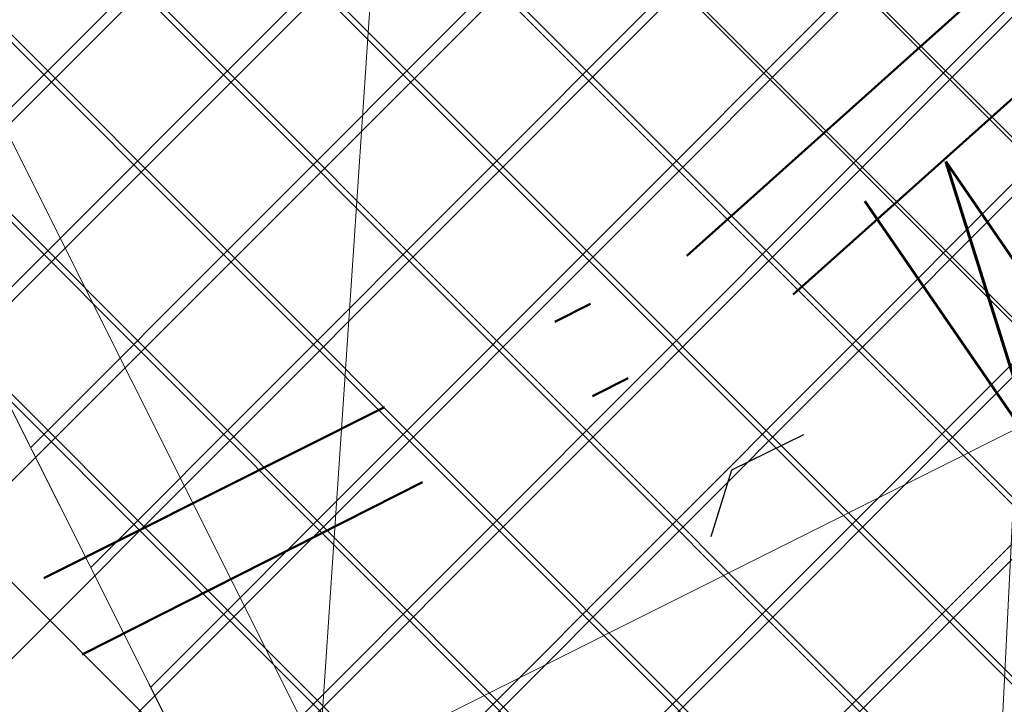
# Model space of a CAD drawing. Header units: metres. Extents: x 7472034 to 8439876, y 5890181 to 5961460.
# Tile 30 of 202: x 8439498.56 to 8439501.02, y 5890379.73 to 5890381.44. Entities that reach past the tile are written whole.
import ezdxf
from ezdxf import colors
from ezdxf.entities.mleader import LeaderData, LeaderLine
from ezdxf.math import Vec2, Vec3

# ---------------------------------------------------------------- set-up
doc = ezdxf.new("R2010")
doc.units = ezdxf.units.M
doc.header["$MEASUREMENT"] = 0
for name, pattern in [('$0$L218_500', [1, 0.5, -0.5]), ('ACAD_ISO03W100', [30, 12, -18]), ('DASHDOT', [25.399999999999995, 12.7, -6.349999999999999, 0, -6.349999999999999]), ('HIDDEN', [0.375, 0.25, -0.125])]:
    doc.linetypes.add(name, pattern=pattern)
doc.layers.get('0').update_dxf_attribs({"linetype": 'CONTINUOUS', "lineweight": 5})
doc.layers.get('Defpoints').update_dxf_attribs({"linetype": 'CONTINUOUS'})
for name, color, linetype, lineweight in [('### Krawężnik', 6, 'CONTINUOUS', 35), ('_a_widok', 7, 'CONTINUOUS', 5), ('_IS.KD.opis.2', 7, 'CONTINUOUS', 18), ('_T_LPG', 52, 'DASHDOT', 50), ('a___ogony', 7, 'CONTINUOUS', 5), ('KOLOR-OBIEKT', 21, 'CONTINUOUS', 13), ('T_strefa-8', 20, 'ACAD_ISO03W100', 50), ('ZAG-obrys 018 wymiary', 7, 'CONTINUOUS', 18), ('ZAG-OBRYS013', 7, 'CONTINUOUS', 13)]:
    doc.layers.add(name, color=color, linetype=linetype, lineweight=lineweight)
for name, color, linetype in [('100_rzut_wym_wew', 7, 'CONTINUOUS'), ('2D - Ogólne', 7, 'CONTINUOUS'), ('_IS.BLOK.KD.doziemne', 7, 'CONTINUOUS')]:
    doc.layers.add(name, color=color, linetype=linetype)
doc.layers.add('_IS_NO', color=11, linetype='CONTINUOUS', lineweight=20, plot=False)
doc.styles.add('DIM', font='simplex.shx', dxfattribs={"width": 0.8})
doc.styles.add('RS', font='Romans.shx', dxfattribs={"width": 0.7})
doc.dimstyles.new('DIM-WEW_500', dxfattribs={"dimscale": 5, "dimtxt": 18, "dimasz": 10, "dimexe": 4, "dimexo": 8, "dimgap": 5, "dimtad": 1, "dimlfac": 0.01, "dimzin": 9, "dimdsep": 46, "dimtxsty": 'DIM', "dimblk": 'ARCHTICK', "dimcen": 5, "dimclrt": 112, "dimadec": 4, "dimazin": 2, "dimtfac": 4, "dimtmove": 0, "dimatfit": 3, "dimldrblk": 'ARCHTICK', "dimfxl": 0, "dimtolj": 1, "dimlwd": 13, "dimarcsym": 0})
pattern_1 = [(45, (967499.202946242, -71042.94610979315), (-0.2245064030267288, 0.2245064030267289), []), (135, (967499.202946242, -71042.94610979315), (-0.2245064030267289, -0.2245064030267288), [])]
pattern_2 = [(45, (967499.2092647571, -71042.97165620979), (-0.2245064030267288, 0.2245064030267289), []), (135, (967499.2092647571, -71042.97165620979), (-0.2245064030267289, -0.2245064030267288), [])]

# ---------------------------------------------------------------- blocks, each defined once
blk = doc.blocks.new('A$C7D7B3C0A')
at = {"layer": '2D - Ogólne', "linetype": 'HIDDEN', "lineweight": 15, "ltscale": 2, "flags": 128}
blk.add_lwpolyline([(1.862645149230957e-09, -2.980232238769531e-08), (3.725290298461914e-09, 9.999999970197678), (15.30000000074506, 9.999999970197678), (15.3000000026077, -2.793967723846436e-08)], close=True, dxfattribs=at)
blk.add_lwpolyline([(1.862645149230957e-09, -2.980232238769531e-08), (3.725290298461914e-09, 9.999999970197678), (15.30000000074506, 9.999999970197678), (15.3000000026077, -2.793967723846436e-08)], close=True, dxfattribs=at)
blk.add_lwpolyline([(1.862645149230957e-09, -2.980232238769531e-08), (3.725290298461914e-09, 9.999999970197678), (15.30000000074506, 9.999999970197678), (15.3000000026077, -2.793967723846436e-08)], close=True, dxfattribs=at)
blk.add_lwpolyline([(1.862645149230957e-09, -2.980232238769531e-08), (3.725290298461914e-09, 9.999999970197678), (15.30000000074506, 9.999999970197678), (15.3000000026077, -2.793967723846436e-08)], close=True, dxfattribs=at)
blk.add_lwpolyline([(1.862645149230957e-09, -2.980232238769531e-08), (3.725290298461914e-09, 9.999999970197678), (15.30000000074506, 9.999999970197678), (15.3000000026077, -2.793967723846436e-08)], close=True, dxfattribs=at)
blk.add_lwpolyline([(1.862645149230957e-09, -2.980232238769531e-08), (3.725290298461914e-09, 9.999999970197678), (15.30000000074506, 9.999999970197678), (15.3000000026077, -2.793967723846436e-08)], close=True, dxfattribs=at)
blk.add_lwpolyline([(1.862645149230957e-09, -2.980232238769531e-08), (3.725290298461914e-09, 9.999999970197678), (15.30000000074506, 9.999999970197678), (15.3000000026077, -2.793967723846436e-08)], close=True, dxfattribs=at)
blk.add_lwpolyline([(1.862645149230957e-09, -2.980232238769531e-08), (3.725290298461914e-09, 9.999999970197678), (15.30000000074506, 9.999999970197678), (15.3000000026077, -2.793967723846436e-08)], close=True, dxfattribs=at)
blk.add_lwpolyline([(1.862645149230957e-09, -2.980232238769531e-08), (3.725290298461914e-09, 9.999999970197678), (15.30000000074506, 9.999999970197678), (15.3000000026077, -2.793967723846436e-08)], close=True, dxfattribs=at)
at = {"layer": '2D - Ogólne', "linetype": 'ByBlock', "lineweight": 15, "ltscale": 2, "flags": 128}
for points in [[(8.127593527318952e-10, -2.991845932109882e-08), (2.794296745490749e-09, 9.999999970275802), (15.3000000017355, 9.999999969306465), (15.3000000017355, -2.701045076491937e-08)], [(0.3000000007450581, 0.2999999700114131), (0.3000000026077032, 9.699999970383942), (15.00000000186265, 9.69999996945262), (15.00000000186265, 0.2999999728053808)]]:
    blk.add_lwpolyline(points, close=True, dxfattribs=at)
blk = doc.blocks.new('_Oblique')
at = {"color": 0, "linetype": 'ByBlock', "lineweight": -2}
blk.add_line((-0.5, -0.5), (0.5, 0.5), dxfattribs=at)
blk = doc.blocks.new('*D102')
at = {"layer": 'Defpoints', "color": 0, "linetype": 'Continuous', "lineweight": 60}
for p in [(8439508.583486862, 5890382.740478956), (8439499.059733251, 5890379.425490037), (8439499.642017, 5890378.262743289)]:
    blk.add_point(p, dxfattribs=at)
at = {"layer": 'ZAG-obrys 018 wymiary', "color": 0, "linetype": 'Continuous', "lineweight": -2}
for p, q in [((8439508.225268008, 5890383.455796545), (8439507.822093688, 5890384.260884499)), ((8439499.283798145, 5890378.978060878), (8439498.880623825, 5890379.783148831))]:
    blk.add_line(p, q, dxfattribs=at)
at = {"layer": 'ZAG-obrys 018 wymiary', "color": 0, "linetype": 'Continuous', "lineweight": 13}
blk.add_line((8439508.001203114, 5890383.903225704), (8439499.059733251, 5890379.425490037), dxfattribs=at)
at = {"layer": 'ZAG-obrys 018 wymiary', "color": 0, "linetype": 'Continuous', "lineweight": 13, "xscale": 0.3, "yscale": 0.3, "zscale": 0.3}
for p, rotation in [((8439508.001203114, 5890383.903225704), 26.60092778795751), ((8439499.059733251, 5890379.425490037), 206.6009277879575)]:
    blk.add_blockref('_Oblique', p, dxfattribs=dict(at, rotation=rotation))
at = {"layer": 'ZAG-obrys 018 wymiary', "color": 112, "linetype": 'Continuous', "lineweight": 25, "insert": (8439503.2841115, 5890382.212017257), "char_height": 0.8, "attachment_point": 5, "rotation": 26.600927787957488, "style": 'RS'}
blk.add_mtext('\\A1;10', dxfattribs=at)
blk = doc.blocks.new('_ArchTick')
at = {"layer": '100_rzut_wym_wew', "color": 0, "linetype": 'Continuous', "const_width": 0.15}
blk.add_lwpolyline([(-0.5, -0.5), (0.5, 0.5)], dxfattribs=at)
blk = doc.blocks.new('*D142')
at = {"layer": 'Defpoints', "color": 0, "linetype": 'Continuous', "lineweight": 60}
for p in [(8439501.07687633, 5890391.760996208), (8439499.839085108, 5890366.792824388), (8439500.37198268, 5890366.766406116)]:
    blk.add_point(p, dxfattribs=at)
at = {"layer": 'ZAG-obrys 018 wymiary', "color": 0, "linetype": 'Continuous', "lineweight": 13}
blk.add_line((8439501.609773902, 5890391.734577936), (8439500.37198268, 5890366.766406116), dxfattribs=at)
at = {"layer": 'ZAG-obrys 018 wymiary', "color": 0, "linetype": 'Continuous', "lineweight": -2}
for p, q in [((8439501.609773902, 5890391.734577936), (8439502.009283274, 5890391.714772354)), ((8439500.37198268, 5890366.766406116), (8439500.771492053, 5890366.746600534))]:
    blk.add_line(p, q, dxfattribs=at)
at = {"layer": 'ZAG-obrys 018 wymiary', "color": 0, "linetype": 'Continuous', "lineweight": 13, "xscale": 0.3, "yscale": 0.3, "zscale": 0.3}
for p, rotation in [((8439501.609773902, 5890391.734577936), 87.16189876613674), ((8439500.37198268, 5890366.766406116), 267.1618987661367)]:
    blk.add_blockref('_Oblique', p, dxfattribs=dict(at, rotation=rotation))
at = {"layer": 'ZAG-obrys 018 wymiary', "color": 112, "linetype": 'Continuous', "lineweight": 25, "insert": (8439500.180271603, 5890375.01709125), "char_height": 0.8, "attachment_point": 5, "rotation": 87.16189876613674, "style": 'RS'}
blk.add_mtext('\\A1;25', dxfattribs=at)
blk = doc.blocks.new('*D143')
at = {"layer": 'Defpoints', "color": 0, "linetype": 'Continuous', "lineweight": 60}
for p in [(8439500.252213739, 5890382.284446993), (8439498.44936909, 5890366.87523941), (8439499.211490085, 5890366.823937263)]:
    blk.add_point(p, dxfattribs=at)
at = {"layer": 'ZAG-obrys 018 wymiary', "color": 0, "linetype": 'Continuous', "lineweight": -2}
for p, q in [((8439499.490092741, 5890382.335749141), (8439499.090995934, 5890382.362614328)), ((8439498.44936909, 5890366.87523941), (8439498.050272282, 5890366.902104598))]:
    blk.add_line(p, q, dxfattribs=at)
at = {"layer": 'ZAG-obrys 018 wymiary', "color": 0, "linetype": 'Continuous', "lineweight": 13}
blk.add_line((8439499.490092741, 5890382.335749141), (8439498.44936909, 5890366.87523941), dxfattribs=at)
at = {"layer": 'ZAG-obrys 018 wymiary', "color": 0, "linetype": 'Continuous', "lineweight": 13, "xscale": 0.3, "yscale": 0.3, "zscale": 0.3}
for p, rotation in [((8439499.490092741, 5890382.335749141), 86.14894643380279), ((8439498.44936909, 5890366.87523941), 266.1489464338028)]:
    blk.add_blockref('_Oblique', p, dxfattribs=dict(at, rotation=rotation))
at = {"layer": 'ZAG-obrys 018 wymiary', "color": 112, "linetype": 'Continuous', "lineweight": 25, "insert": (8439498.371085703, 5890374.645792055), "char_height": 0.8, "attachment_point": 5, "rotation": 86.14894643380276, "style": 'RS'}
blk.add_mtext('\\A1;15.5', dxfattribs=at)
blk = doc.blocks.new('*D144')
at = {"layer": 'Defpoints', "color": 0, "linetype": 'Continuous', "lineweight": 60}
for p in [(8439499.048492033, 5890390.910444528), (8439493.19273551, 5890368.256074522), (8439494.279393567, 5890367.975192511)]:
    blk.add_point(p, dxfattribs=at)
at = {"layer": 'ZAG-obrys 018 wymiary', "color": 0, "linetype": 'Continuous', "lineweight": -2}
for p, q in [((8439499.823035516, 5890390.71023865), (8439500.522421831, 5890390.529459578)), ((8439493.967278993, 5890368.055868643), (8439494.666665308, 5890367.875089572))]:
    blk.add_line(p, q, dxfattribs=at)
at = {"layer": 'ZAG-obrys 018 wymiary', "color": 0, "linetype": 'Continuous', "lineweight": 13}
blk.add_line((8439500.13515009, 5890390.629562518), (8439494.279393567, 5890367.975192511), dxfattribs=at)
at = {"layer": 'ZAG-obrys 018 wymiary', "color": 0, "linetype": 'Continuous', "lineweight": 13, "xscale": 0.3, "yscale": 0.3, "zscale": 0.3}
for p, rotation in [((8439500.13515009, 5890390.629562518), 75.5072587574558), ((8439494.279393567, 5890367.975192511), 255.5072587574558)]:
    blk.add_blockref('_Oblique', p, dxfattribs=dict(at, rotation=rotation))
at = {"layer": 'ZAG-obrys 018 wymiary', "color": 112, "linetype": 'Continuous', "lineweight": 25, "insert": (8439497.511322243, 5890382.876199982), "char_height": 0.8, "attachment_point": 5, "rotation": 75.5072587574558, "style": 'RS'}
blk.add_mtext('\\A1;23.4', dxfattribs=at)
blk = doc.blocks.new('A$C1D2679FE')
at = {"layer": 'KOLOR-OBIEKT', "lineweight": 9, "ltscale": 200}
h = blk.add_hatch(dxfattribs=at)
h.set_pattern_fill('ANSI37', color=253, scale=0.1, angle=16)
h.set_pattern_definition([(61, (-7471780.020262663, -5961378.212846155), (-0.2776917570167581, 0.153927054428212), []), (151, (-7471780.020262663, -5961378.212846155), (-0.153927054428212, -0.2776917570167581), [])])
edge = h.paths.add_edge_path()
edge.add_line((196.975401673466, 33.54016214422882), (192.3495923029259, 34.13512154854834))
edge.add_line((192.3495923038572, 34.13512154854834), (187.7176397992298, 34.7308710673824))
edge.add_line((187.7176398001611, 34.7308710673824), (178.5077782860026, 36.15998750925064))
edge.add_line((178.5077782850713, 36.15998750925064), (176.6601969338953, 36.5026140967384))
edge.add_arc((181.3685569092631, 38.18527459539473), 5.000000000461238, 199.6657310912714, 261.1796204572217)
edge.add_line((180.6018702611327, 33.24440507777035), (187.358021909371, 32.19603671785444))
edge.add_line((187.3580219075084, 32.19603671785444), (192.0230219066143, 31.59603671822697))
edge.add_line((192.0230219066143, 31.59603671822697), (196.6880219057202, 30.9960367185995))
edge.add_line((196.6880219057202, 30.9960367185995), (201.9780219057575, 30.48103671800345))
edge.add_line((201.9780219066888, 30.48103671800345), (207.2680219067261, 29.96603671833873))
edge.add_line((207.2680219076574, 29.96603671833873), (216.468021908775, 29.35603671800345))
edge.add_line((216.4680219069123, 29.35603671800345), (221.8830219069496, 29.11103671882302))
edge.add_line((221.8830219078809, 29.11103671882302), (227.2980219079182, 28.86603671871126))
edge.add_line((227.2980219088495, 28.86603671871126), (233.718021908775, 28.60103671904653))
edge.add_line((233.7180219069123, 28.60103671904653), (240.1380219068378, 28.33603671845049))
edge.add_line((240.1380219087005, 28.33603671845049), (245.3280219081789, 28.076036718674))
edge.add_line((245.3280219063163, 28.076036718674), (246.1380219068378, 28.00603671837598))
edge.add_line((246.1380219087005, 28.00603671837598), (248.4280219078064, 27.98603671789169))
edge.add_line((248.4280219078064, 27.98603671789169), (251.4080219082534, 28.33603671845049))
edge.add_line((251.4080219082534, 28.33603671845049), (255.3380219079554, 29.13603671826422))
edge.add_line((255.3380219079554, 29.13603671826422), (258.1480219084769, 30.35603671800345))
edge.add_line((258.1480219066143, 30.35603671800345), (260.6280219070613, 32.076036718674))
edge.add_line((260.6280219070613, 32.076036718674), (262.7080219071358, 34.29603671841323))
edge.add_line((262.7080219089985, 34.29603671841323), (264.3880219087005, 36.826036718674))
edge.add_line((264.3880219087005, 36.826036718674), (265.608021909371, 39.59603671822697))
edge.add_line((265.6080219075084, 39.59603671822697), (266.4080219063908, 42.53603671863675))
edge.add_line((266.4080219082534, 42.53603671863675), (266.6380219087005, 45.60603671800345))
edge.add_line((266.6380219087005, 45.60603671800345), (266.3380219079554, 48.59603671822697))
edge.add_line((266.3380219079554, 48.59603671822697), (265.628021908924, 51.53603671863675))
edge.add_line((265.6280219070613, 51.53603671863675), (264.5280219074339, 54.28603671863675))
edge.add_line((264.5280219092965, 54.28603671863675), (263.3880219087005, 57.11603671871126))
edge.add_line((263.3880219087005, 57.11603671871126), (262.5430219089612, 59.47103671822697))
edge.add_line((262.5430219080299, 59.47103671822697), (261.6980219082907, 61.826036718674))
edge.add_line((261.6980219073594, 61.826036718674), (260.5980219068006, 65.15103671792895))
edge.add_line((260.5980219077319, 65.15103671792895), (259.4980219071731, 68.47603671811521))
edge.add_line((259.4980219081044, 68.47603671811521), (257.3916487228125, 67.77919145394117))
edge.add_line((257.3916487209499, 67.77919145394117), (258.1675714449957, 64.34697791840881))
edge.add_line((258.167571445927, 64.34697791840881), (259.2776264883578, 60.99158426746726))
edge.add_line((259.2776264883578, 60.99158426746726), (260.1334384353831, 58.60645156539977))
edge.add_line((260.1334384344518, 58.60645156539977), (260.9950570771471, 56.20513570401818))
edge.add_line((260.9950570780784, 56.20513570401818), (262.1522789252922, 53.33238322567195))
edge.add_line((262.1522789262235, 53.33238322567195), (263.1827648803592, 50.75616833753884))
edge.add_line((263.1827648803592, 50.75616833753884), (263.8083402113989, 48.16575780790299))
edge.add_line((263.8083402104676, 48.16575780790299), (264.0684198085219, 45.57363114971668))
edge.add_line((264.0684198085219, 45.57363114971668), (263.8734869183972, 42.97170083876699))
edge.add_line((263.8734869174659, 42.97170083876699), (263.1880731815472, 40.45280535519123))
edge.add_line((263.1880731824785, 40.45280535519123), (262.1337886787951, 38.05906103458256))
edge.add_line((262.1337886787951, 38.05906103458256), (260.6936748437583, 35.89031817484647))
edge.add_line((260.6936748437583, 35.89031817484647), (258.9457271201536, 34.02472012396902))
edge.add_line((258.9457271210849, 34.02472012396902), (256.8967191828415, 32.60363397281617))
edge.add_line((256.8967191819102, 32.60363397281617), (254.5645412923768, 31.59108698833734))
edge.add_line((254.5645412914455, 31.59108698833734), (251.0026761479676, 30.86602538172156))
edge.add_line((251.0026761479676, 30.86602538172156), (248.2893446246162, 30.54734550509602))
edge.add_line((248.2893446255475, 30.54734550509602), (246.2595893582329, 30.56507262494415))
edge.add_line((246.2595893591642, 30.56507262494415), (245.5023283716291, 30.63051493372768))
edge.add_line((245.5023283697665, 30.63051493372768), (240.2548571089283, 30.89339403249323))
edge.add_line((240.2548571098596, 30.89339403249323), (233.8236017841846, 31.1588586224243))
edge.add_line((233.8236017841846, 31.1588586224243), (227.4086662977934, 31.42364957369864))
edge.add_line((227.4086662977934, 31.42364957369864), (221.9987299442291, 31.66842047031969))
edge.add_line((221.9987299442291, 31.66842047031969), (217.4544723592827, 31.90290945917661))
edge.add_line((217.4544723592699, 31.90290945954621), (217.0910134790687, 31.92589690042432))
edge.add_line((217.0910134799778, 31.92589689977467), (214.8768218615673, 32.06593639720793))
edge.add_line((214.876821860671, 32.06593639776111), (207.0033997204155, 32.56390146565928))
edge.add_line((207.0033997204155, 32.56390146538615), (202.2260741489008, 33.02899081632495))
edge.add_line((202.2260741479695, 33.02899081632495), (196.975401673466, 33.54016214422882))
blk = doc.blocks.new('A$C2C426404')
at = {"layer": '_IS_NO'}
for points, knots in [([(50.6228041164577, 30.56321178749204, 1.829566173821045e-06), (53.11749188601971, 30.21319374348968), (56.38514522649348, 30.67444155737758), (60.99540497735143, 30.04553546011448), (68.19327101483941, 22.54355850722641, -2.469325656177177e-08), (70.8769634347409, 19.46133922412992, 5.150448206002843e-09), (74.71212187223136, 14.31917844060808, -1.219795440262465e-09), (78.88802252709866, 13.86142715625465), (82.75564656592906, 12.70757211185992)], [0, 0, 0, 0, 7.578698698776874, 9.67195365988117, 16.27655537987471, 24.33370670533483, 30.35915105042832, 36.79354326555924, 36.79354326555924, 36.79354326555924, 36.79354326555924]), ([(22.24795573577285, 20.37028996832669, 1.829566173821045e-06), (26.42848519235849, 20.36833205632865, 2.595275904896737e-06), (34.77398029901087, 19.71811303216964, 3.653563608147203e-06), (38.92662956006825, 20.04217899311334, -5.197057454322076e-07), (43.77274004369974, 17.83557516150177, 1.833094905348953e-07), (51.08127841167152, 15.06439746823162, -1.538063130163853e-07), (58.09044384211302, 9.696452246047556, 2.324577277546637e-08), (65.34780037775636, 7.091900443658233, 5.796258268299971e-09), (69.6463277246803, 6.131249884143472)], [0, 0, 0, 0, 12.09868180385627, 16.72159260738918, 20.95800891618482, 26.67839108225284, 41.1845399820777, 48.39980958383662, 48.39980958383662, 48.39980958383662, 48.39980958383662]), ([(61.00408007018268, 18.25321295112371, -1.4627991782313e-07), (63.26592587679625, 17.29233643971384, -1.146969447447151e-07), (66.21503704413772, 16.0340788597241, -3.511225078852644e-09), (68.00314718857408, 11.12305079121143, -2.577520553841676e-08), (71.87222415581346, 10.22267535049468, -9.073252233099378e-09), (76.34470127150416, 9.479967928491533)], [23.00202883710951, 23.00202883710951, 23.00202883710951, 23.00202883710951, 32.14254341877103, 37.86969472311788, 44.68132462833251, 44.68132462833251, 44.68132462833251, 44.68132462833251])]:
    blk.add_open_spline(points, degree=3, knots=knots, dxfattribs=at)
at = {"layer": '_IS_NO', "ltscale": 0.1}
for points, knots in [([(55.69703794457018, 26.44192530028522, 8.07171421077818e-08), (60.47702913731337, 24.37489471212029, 4.118097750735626e-07), (65.41527824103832, 21.38608461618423, 8.932878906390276e-07), (68.42167646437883, 18.98607052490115, -1.681326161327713e-07), (71.60992970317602, 12.73766223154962), (75.29265419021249, 11.98629271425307, 1.662301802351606e-08), (79.75433884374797, 11.20084950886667)], [13.0881689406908, 13.0881689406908, 13.0881689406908, 13.0881689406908, 21.71831455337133, 28.5577747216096, 34.1003045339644, 40.71973107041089, 40.71973107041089, 40.71973107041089, 40.71973107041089]), ([(27.67626924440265, 23.09287754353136, 1.829566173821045e-06), (31.68315875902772, 23.09132452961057, 2.263426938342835e-06), (38.09081487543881, 23.52010669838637, 2.956097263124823e-06), (46.0190905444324, 20.44823641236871), (52.02710655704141, 18.01596992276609, 1.18983141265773e-07), (57.48081744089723, 14.61059598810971, 3.880691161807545e-08), (63.15046560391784, 12.16836789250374), (64.01579423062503, 9.527138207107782), (68.70553139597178, 8.717305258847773), (72.93792583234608, 7.781059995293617)], [0, 0, 0, 0, 11.95042031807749, 19.07916594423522, 25.47980302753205, 30.85202744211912, 32.94528240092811, 39.66304915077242, 46.67346183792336, 46.67346183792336, 46.67346183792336, 46.67346183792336])]:
    blk.add_open_spline(points, degree=3, knots=knots, dxfattribs=at)
blk = doc.blocks.new('JPII.KD_aktualizacja rzędnych_20.12.2024')
at = {"layer": '_IS.KD.opis.2', "color": 0}
ml = blk.add_multileader_mtext('Standard', dxfattribs=at)
ml.set_content('\\A1;\\pxt7;{\\H0.7x;\\C256;\\S132,48/;}', style='RS')
ml.set_leader_properties()
ml.build(insert=Vec2(0, 0))
ml.multileader.update_dxf_attribs({"text_left_attachment_type": 2, "text_right_attachment_type": 2, "dogleg_length": 0.2, "arrow_head_size": 0.25})
ctx = ml.context
ctx.base_point, ctx.char_height, ctx.arrow_head_size, ctx.landing_gap_size, ctx.plane_origin = Vec3(8438644.03403634, 5890679.580975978), 0.75, 0.25, 0.3, Vec3(8438593.197980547, 5890647.838351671)
ctx.left_attachment, ctx.right_attachment, ctx.text_align_type = 2, 2, 1
notes = []
notes.append((ctx, [(1, (1, 1, 0), (8438646.60153634, 5890679.580975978), (-1, 0), 0.2, [(0, [(8438647.431608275, 5890676.083578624)], 0, [])])]))
ctx.mtext.insert, ctx.mtext.width, ctx.mtext.alignment, ctx.mtext.flow_direction = Vec3(8438645.21778634, 5890679.980975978), 9.34447490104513, 2, 5
ml = blk.add_multileader_mtext('Standard', dxfattribs=at)
ml.set_content('\\A1;1', style='RS')
ml.set_leader_properties()
ml.build(insert=Vec2(0, 0))
ml.multileader.update_dxf_attribs({"text_left_attachment_type": 2, "text_right_attachment_type": 2, "dogleg_length": 0.2, "arrow_head_size": 0.25})
ctx = ml.context
ctx.base_point, ctx.char_height, ctx.arrow_head_size, ctx.landing_gap_size, ctx.plane_origin = Vec3(8438638.622957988, 5890679.322927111), 1, 0.25, 0.3, Vec3(8438574.845001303, 5890643.798475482)
ctx.left_attachment, ctx.right_attachment, ctx.text_align_type = 2, 2, 1
notes.append((ctx, [(0, (1, 1, 0), (8438638.422957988, 5890679.322927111), (1, 0), 0.2, [(0, [(8438637.728994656, 5890675.075169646)], 0, [])])]))
ctx.mtext.insert, ctx.mtext.width, ctx.mtext.alignment, ctx.mtext.flow_direction = Vec3(8438639.006291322, 5890679.822927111), 3.033132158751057, 2, 5
ml = blk.add_multileader_mtext('Standard', dxfattribs=at)
ml.set_content('\\A1;{\\C134;W8\\H0.7x;\\C256;\\S134,30/133,52;}', style='RS')
ml.set_leader_properties()
ml.build(insert=Vec2(0, 0))
ml.multileader.update_dxf_attribs({"text_left_attachment_type": 2, "text_right_attachment_type": 2, "dogleg_length": 0.2, "arrow_head_size": 0.25})
ctx = ml.context
ctx.base_point, ctx.char_height, ctx.arrow_head_size, ctx.landing_gap_size, ctx.plane_origin, ctx.plane_x_axis, ctx.plane_y_axis = Vec3(8438640.895523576, 5890676.213889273), 0.75, 0.25, 0.3, Vec3(8438652.010825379, 5890634.622231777), Vec3(0.898794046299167, 0.4383711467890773), Vec3(-0.4383711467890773, 0.898794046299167)
ctx.left_attachment, ctx.right_attachment, ctx.text_align_type = 2, 2, 1
notes.append((ctx, [(0, (1, 1, 0), (8438640.715764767, 5890676.126215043), (0.898794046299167, 0.4383711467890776), 0.2000000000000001, [(3, [(8438640.292422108, 5890674.765481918)], 0, [])])]))
ctx.mtext.insert, ctx.mtext.text_direction, ctx.mtext.rotation, ctx.mtext.width, ctx.mtext.alignment, ctx.mtext.flow_direction = Vec3(8438642.11899846, 5890677.603346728), Vec3(0.898794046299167, 0.4383711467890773), 0.4537856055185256, 6.184238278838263, 2, 5
for ctx, leaders in notes:
    for number, flags, end, landing, length, lines in leaders:
        leader = LeaderData()
        leader.index, (leader.has_last_leader_line, leader.has_dogleg_vector, leader.attachment_direction) = number, flags
        leader.last_leader_point, leader.dogleg_vector, leader.dogleg_length = Vec3(end), Vec3(landing), length
        for number, points, colour, breaks in lines:
            line = LeaderLine()
            line.index, line.vertices, line.color, line.breaks = number, Vec3.list(points), colors.encode_raw_color(colour), breaks
            leader.lines.append(line)
        ctx.leaders.append(leader)

msp = doc.modelspace()

# ---------------------------------------------------------------- hatches: boundary and pattern name
at = {"layer": 'KOLOR-OBIEKT', "lineweight": 9}
h = msp.add_hatch(dxfattribs=at)
h.set_pattern_fill('ANSI37', color=73, scale=0.1)
h.set_pattern_definition(pattern_2)
edge = h.paths.add_edge_path()
edge.add_arc((8439443.60123986, 5890379.17988472), 6.652831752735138, 296.7043321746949, 335.0331150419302)
edge.add_arc((8439476.194075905, 5890367.917634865), 27.87464989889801, 155.1393615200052, 162.3446315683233, ccw=False)
edge.add_arc((8439457.399943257, 5890376.211109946), 7.345078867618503, 127.98309878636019, 152.2023641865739, ccw=False)
edge.add_arc((8439457.741930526, 5890376.488713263), 7.349948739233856, 107.1989600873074, 131.4182254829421, ccw=False)
edge.add_line((8439455.568618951, 5890383.509999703), (8439473.898437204, 5890392.710084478))
edge.add_arc((8439481.742870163, 5890376.384611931), 18.11232128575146, 99.26977735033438, 115.6644084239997, ccw=False)
edge.add_line((8439478.825278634, 5890394.260401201), (8439481.377171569, 5890394.321440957))
edge.add_arc((8439482.909595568, 5890377.390082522), 17.00056533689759, 88.22393661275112, 95.17163768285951, ccw=False)
edge.add_arc((8439482.561499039, 5890405.235869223), 10.88860248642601, 274.6092070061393, 298.9976789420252)
edge.add_arc((8443006.923870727, 5883371.657126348), 7856.29059094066, 116.59181359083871, 116.61107962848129, ccw=False)
edge.add_arc((8439465.895823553, 5890431.340313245), 42.15757971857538, 305.2087751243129, 306.7865132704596)
edge.add_arc((8439488.80074795, 5890400.283338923), 3.577668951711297, 310.8590814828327, 340.7280968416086)
edge.add_line((8439492.177934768, 5890399.102523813), (8439493.275267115, 5890403.980640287))
edge.add_line((8439493.275267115, 5890403.980640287), (8439502.266345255, 5890408.28072203))
edge.add_line((8439502.266345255, 5890408.28072203), (8439504.844191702, 5890407.694009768))
edge.add_line((8439504.844191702, 5890407.694009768), (8439506.125281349, 5890405.329609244))
edge.add_arc((8439507.019670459, 5890405.776898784), 0.9999999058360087, 206.5699188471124, 283.6833393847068)
edge.add_line((8439507.256226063, 5890404.805280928), (8439511.624560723, 5890406.970734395))
edge.add_line((8439511.624560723, 5890406.970734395), (8439511.39896348, 5890407.420225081))
edge.add_line((8439511.39896348, 5890407.420225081), (8439510.561982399, 5890407.017405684))
edge.add_line((8439510.561982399, 5890407.017405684), (8439509.330427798, 5890409.481424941))
edge.add_line((8439509.330427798, 5890409.481424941), (8439512.635426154, 5890411.138401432))
edge.add_line((8439512.635426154, 5890411.138401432), (8439512.638568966, 5890411.136467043))
edge.add_line((8439512.638568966, 5890411.136467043), (8439515.998443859, 5890412.829496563))
edge.add_line((8439515.998443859, 5890412.829496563), (8439517.239018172, 5890410.325621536))
edge.add_line((8439517.239018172, 5890410.325621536), (8439513.919446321, 5890408.633274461))
edge.add_line((8439513.919446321, 5890408.633274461), (8439514.091312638, 5890408.235941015))
edge.add_line((8439514.091312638, 5890408.235941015), (8439518.839102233, 5890410.604261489))
edge.add_line((8439518.839102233, 5890410.604261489), (8439518.585943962, 5890412.843737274))
edge.add_line((8439518.585943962, 5890412.843737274), (8439518.274555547, 5890413.628049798))
edge.add_line((8439518.274555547, 5890413.628049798), (8439517.839658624, 5890414.494365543))
edge.add_line((8439517.839658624, 5890414.494365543), (8439524.310164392, 5890417.742607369))
edge.add_line((8439524.310164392, 5890417.742607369), (8439525.122207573, 5890416.124990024))
edge.add_line((8439525.122207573, 5890416.124990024), (8439526.840645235, 5890414.670893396))
edge.add_line((8439526.840645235, 5890414.670893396), (8439527.244697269, 5890414.489695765))
edge.add_arc((8439552.769967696, 5890317.570311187), 100.2242811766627, 102.79246926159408, 104.75471345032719, ccw=False)
edge.add_arc((8439529.321881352, 5890420.105147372), 4.960037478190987, 284.6730648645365, 320.3902958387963)
edge.add_arc((8435016.013859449, 5889290.11735932), 4655.555010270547, 14.00691021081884, 14.04831962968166)
edge.add_line((8439532.327549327, 5890420.207226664), (8439525.877549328, 5890423.127226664))
edge.add_line((8439525.877549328, 5890423.127226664), (8439431.028022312, 5890376.803268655))
edge.add_line((8439431.028022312, 5890376.803268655), (8439435.479127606, 5890375.417226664))
edge.add_line((8439435.479127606, 5890375.417226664), (8439446.590932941, 5890373.236661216))
edge = h.paths.add_edge_path()
edge.add_arc((8439530.228804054, 5890405.916425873), 3.001836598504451, 99.44813666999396, 208.2631515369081)
edge.add_line((8439527.5848402, 5890404.494990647), (8439533.209264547, 5890393.206690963))
edge.add_line((8439533.209264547, 5890393.206690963), (8439519.17443581, 5890386.185049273))
edge.add_line((8439519.17443581, 5890386.185049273), (8439523.57812012, 5890377.411604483))
edge.add_line((8439523.57812012, 5890377.411604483), (8439517.455507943, 5890374.324033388))
edge.add_line((8439517.455507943, 5890374.324033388), (8439517.445860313, 5890374.319191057))
edge.add_line((8439517.445860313, 5890374.319191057), (8439517.33905848, 5890374.265585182))
edge.add_line((8439517.33905848, 5890374.265585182), (8439516.815779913, 5890375.308140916))
edge.add_line((8439516.815779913, 5890375.308140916), (8439511.370501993, 5890372.574998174))
edge.add_line((8439511.370501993, 5890372.574998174), (8439511.888417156, 5890371.529804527))
edge.add_line((8439511.888417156, 5890371.529804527), (8439506.425671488, 5890368.787948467))
edge.add_line((8439506.425671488, 5890368.787948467), (8439505.890341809, 5890369.841556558))
edge.add_line((8439505.890341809, 5890369.841556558), (8439505.8884594, 5890369.869391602))
edge.add_line((8439505.8884594, 5890369.869391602), (8439500.283276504, 5890366.97762632))
edge.add_line((8439500.283276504, 5890366.97762632), (8439519.478066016, 5890366.160130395))
edge.add_line((8439519.478066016, 5890366.160130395), (8439542.767549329, 5890378.417226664))
edge.add_line((8439542.767549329, 5890378.417226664), (8439538.675788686, 5890394.802262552))
edge.add_line((8439538.675788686, 5890394.802262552), (8439537.066416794, 5890401.238139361))
edge.add_line((8439537.066416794, 5890401.238139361), (8439535.557306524, 5890407.69906358))
edge.add_arc((8439531.145391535, 5890400.872499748), 8.128158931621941, 57.12596579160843, 99.98506404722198)
edge = h.paths.add_edge_path()
edge.add_line((8439470.194509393, 5890384.137651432), (8439461.355169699, 5890379.697090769))
edge.add_line((8439461.355169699, 5890379.697090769), (8439460.080861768, 5890379.068371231))
edge.add_line((8439460.080861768, 5890379.068371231), (8439457.869254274, 5890377.642639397))
edge.add_arc((8439460.609507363, 5890373.444653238), 5.013190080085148, 123.1346622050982, 204.022759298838)
edge.add_line((8439456.030540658, 5890371.403786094), (8439459.447549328, 5890370.707226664))
edge.add_line((8439459.447549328, 5890370.707226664), (8439480.497107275, 5890367.736747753))
edge.add_line((8439480.497107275, 5890367.736747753), (8439497.963342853, 5890367.082590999))
edge.add_line((8439497.963342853, 5890367.082590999), (8439496.62020549, 5890369.722641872))
edge.add_line((8439496.62020549, 5890369.722641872), (8439494.91788047, 5890373.087302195))
edge.add_arc((8439489.468037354, 5890366.363615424), 8.654984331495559, 50.97371617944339, 58.22889977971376)
edge.add_line((8439494.025120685, 5890373.721722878), (8439490.036071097, 5890376.575637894))
edge.add_line((8439490.036071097, 5890376.575637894), (8439489.954459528, 5890375.592465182))
edge.add_line((8439489.954459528, 5890375.592465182), (8439490.917133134, 5890375.538648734))
edge.add_line((8439490.917133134, 5890375.538648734), (8439490.678913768, 5890371.956837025))
edge.add_line((8439490.678913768, 5890371.956837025), (8439482.55041443, 5890372.440399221))
edge.add_line((8439482.55041443, 5890372.440399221), (8439482.851718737, 5890376.020734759))
edge.add_line((8439482.851718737, 5890376.020734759), (8439487.354100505, 5890375.749064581))
edge.add_line((8439487.354100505, 5890375.749064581), (8439487.521080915, 5890378.34061919))
edge.add_line((8439487.521080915, 5890378.34061919), (8439481.803471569, 5890382.401025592))
edge.add_arc((8439487.942466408, 5890392.088814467), 11.46911116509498, 231.6002274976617, 237.6382272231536, ccw=False)
edge.add_line((8439480.818489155, 5890383.100518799), (8439480.351152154, 5890383.41057529))
edge.add_line((8439480.351152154, 5890383.41057529), (8439479.210044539, 5890382.939428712))
edge.add_line((8439479.210044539, 5890382.939428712), (8439480.412913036, 5890383.399613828))
edge.add_arc((8439474.682487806, 5890375.167564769), 10.03017472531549, 55.15777404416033, 116.5800473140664)
h.paths.add_polyline_path([(8439461.898919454, 5890370.792156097), (8439462.257176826, 5890373.552492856)], flags=16)
h = msp.add_hatch(dxfattribs=at)
h.set_pattern_fill('ANSI37', color=253, scale=0.1)
h.set_pattern_definition(pattern_2)
edge = h.paths.add_edge_path()
edge.add_arc((8439529.163071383, 5890420.279666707), 5.193757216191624, 276.50229096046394, 320.0240354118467, ccw=False)
edge.add_line((8439529.751227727, 5890415.119319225), (8439525.812744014, 5890414.153171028))
edge.add_line((8439525.812744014, 5890414.153171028), (8439519.208160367, 5890410.804184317))
edge.add_line((8439519.208160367, 5890410.804184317), (8439517.988028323, 5890410.126512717))
edge.add_line((8439517.988028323, 5890410.126512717), (8439514.091312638, 5890408.235941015))
edge.add_line((8439514.091312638, 5890408.235941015), (8439511.613697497, 5890406.992378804))
edge.add_line((8439511.613697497, 5890406.992378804), (8439509.258949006, 5890405.810485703))
edge.add_line((8439509.258949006, 5890405.810485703), (8439507.371756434, 5890404.83508177))
edge.add_arc((8439506.940777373, 5890405.737469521), 1.000023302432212, 206.5712342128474, 295.5290722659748, ccw=False)
edge.add_line((8439506.046377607, 5890405.290148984), (8439504.844186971, 5890407.693988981))
edge.add_line((8439504.844186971, 5890407.693988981), (8439502.261629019, 5890408.281795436))
edge.add_line((8439502.261629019, 5890408.281795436), (8439499.350132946, 5890407.011538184))
edge.add_line((8439499.350132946, 5890407.011538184), (8439493.30510976, 5890403.995621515))
edge.add_line((8439493.30510976, 5890403.995621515), (8439492.177918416, 5890399.102451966))
edge.add_arc((8439488.801253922, 5890400.282879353), 3.577047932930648, 293.05521913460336, 340.73119789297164, ccw=False)
edge.add_line((8439490.202090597, 5890396.991537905), (8439487.801423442, 5890395.78932472))
edge.add_arc((8439482.51122255, 5890404.317896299), 10.03607286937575, 278.1216072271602, 301.8109775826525, ccw=False)
edge.add_line((8439483.9290645, 5890394.382480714), (8439478.825278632, 5890394.260401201))
edge.add_arc((8439481.742870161, 5890376.384611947), 18.11232126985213, 99.26977735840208, 115.6644084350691)
edge.add_line((8439473.898437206, 5890392.710084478), (8439455.537130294, 5890383.494194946))
edge.add_arc((8439458.368862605, 5890375.380272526), 8.593860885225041, 109.2388197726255, 150.5606865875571)
edge.add_line((8439450.884668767, 5890379.604167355), (8439456.921008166, 5890377.849276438))
edge.add_line((8439456.921008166, 5890377.849276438), (8439458.055979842, 5890377.519316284))
edge.add_arc((8439462.056345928, 5890374.376166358), 5.087466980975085, 112.4172144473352, 141.842727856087, ccw=False)
edge.add_line((8439460.116249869, 5890379.079181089), (8439470.201913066, 5890384.141371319))
edge.add_arc((8439474.670732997, 5890375.058466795), 10.12272227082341, 52.60385305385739, 116.19734301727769, ccw=False)
edge.add_line((8439480.818489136, 5890383.100518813), (8439494.035062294, 5890373.735722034))
edge.add_arc((8439499.404929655, 5890380.165137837), 8.376924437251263, 230.1312663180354, 239.1071883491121)
edge.add_arc((8439492.046879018, 5890368.073539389), 5.778072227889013, 28.405105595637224, 58.05675779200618, ccw=False)
edge.add_line((8439497.129307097, 5890370.822183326), (8439498.920012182, 5890367.249241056))
edge.add_line((8439498.920012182, 5890367.249241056), (8439502.137476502, 5890368.864147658))
edge.add_line((8439502.137476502, 5890368.864147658), (8439500.881438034, 5890371.366619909))
edge.add_arc((8439501.41146424, 5890371.651481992), 0.6017260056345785, 32.69127385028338, 208.2557647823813, ccw=False)
edge.add_line((8439501.917872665, 5890371.97648152), (8439503.213570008, 5890369.395299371))
edge.add_line((8439503.213570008, 5890369.395299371), (8439521.788261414, 5890378.745992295))
edge.add_line((8439521.788261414, 5890378.745992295), (8439512.863585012, 5890396.520876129))
edge.add_arc((8439515.497668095, 5890397.863594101), 2.956566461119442, 115.92003145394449, 207.0101116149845, ccw=False)
edge.add_line((8439514.20530482, 5890400.522744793), (8439524.043376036, 5890405.489377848))
edge.add_line((8439524.043376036, 5890405.489377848), (8439526.586557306, 5890407.103247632))
edge.add_line((8439526.586557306, 5890407.103247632), (8439529.129738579, 5890408.717117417))
edge.add_arc((8439531.212438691, 5890401.016589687), 7.97720296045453, 58.08019787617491, 105.13424418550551, ccw=False)
edge.add_line((8439535.43023892, 5890407.787551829), (8439533.14312037, 5890416.942853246))
edge = h.paths.add_edge_path(flags=16)
edge.add_line((8439502.061371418, 5890393.458260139), (8439496.04637926, 5890390.43770596))
edge.add_arc((8439496.464019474, 5890389.751908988), 0.8029575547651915, 121.3407965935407, 301.694103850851)
edge.add_line((8439496.8858806, 5890389.068700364), (8439502.900872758, 5890392.089254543))
edge.add_arc((8439502.27990767, 5890392.650368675), 0.83692694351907, 317.898520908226, 465.1363795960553)
edge = h.paths.add_edge_path(flags=16)
edge.add_line((8439505.00109902, 5890384.089630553), (8439500.444638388, 5890381.798632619))
edge.add_arc((8439500.084983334, 5890382.51322949), 0.8000002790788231, 116.620304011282, 296.7160130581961, ccw=False)
edge.add_line((8439499.72652247, 5890383.228426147), (8439504.283989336, 5890385.517420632))
edge.add_arc((8439504.642916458, 5890384.80371257), 0.7988791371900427, -63.361719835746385, 116.69803695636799, ccw=False)
at = {"layer": 'KOLOR-OBIEKT', "lineweight": 9, "ltscale": 200}
h = msp.add_hatch(dxfattribs=at)
h.set_pattern_fill('ANSI37', color=231, scale=0.1)
h.set_pattern_definition(pattern_1)
edge = h.paths.add_edge_path()
edge.add_line((8439512.863585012, 5890396.520876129), (8439521.788261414, 5890378.745992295))
edge.add_line((8439521.788261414, 5890378.745992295), (8439503.213570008, 5890369.395299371))
edge.add_line((8439503.213570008, 5890369.395299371), (8439501.917872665, 5890371.97648152))
edge.add_arc((8439501.411425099, 5890371.65154851), 0.6017230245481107, 32.6839302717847, 208.2631083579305)
edge.add_line((8439500.881438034, 5890371.366619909), (8439502.137476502, 5890368.864147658))
edge.add_line((8439502.137476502, 5890368.864147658), (8439498.920012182, 5890367.249241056))
edge.add_line((8439498.920012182, 5890367.249241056), (8439497.129307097, 5890370.822183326))
edge.add_line((8439497.129307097, 5890370.822183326), (8439495.555644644, 5890372.655868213))
edge.add_line((8439495.555644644, 5890372.655868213), (8439494.901445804, 5890373.120452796))
edge.add_line((8439494.901445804, 5890373.120452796), (8439497.963342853, 5890367.082590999))
edge.add_line((8439497.963342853, 5890367.082590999), (8439500.283276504, 5890366.97762632))
edge.add_line((8439500.283276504, 5890366.97762632), (8439505.893878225, 5890369.872187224))
edge.add_line((8439505.893878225, 5890369.872187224), (8439506.425671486, 5890368.787948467))
edge.add_line((8439506.425671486, 5890368.787948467), (8439511.888417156, 5890371.529804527))
edge.add_line((8439511.888417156, 5890371.529804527), (8439511.370501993, 5890372.574998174))
edge.add_line((8439511.370501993, 5890372.574998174), (8439516.815852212, 5890375.308177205))
edge.add_line((8439516.815852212, 5890375.308177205), (8439517.338986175, 5890374.26554889))
edge.add_line((8439517.338986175, 5890374.26554889), (8439523.580028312, 5890377.407811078))
edge.add_line((8439523.580028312, 5890377.407811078), (8439519.172527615, 5890386.188842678))
edge.add_line((8439519.172527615, 5890386.188842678), (8439530.098737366, 5890391.695090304))
edge.add_line((8439530.098737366, 5890391.695090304), (8439523.347480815, 5890405.140094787))
edge.add_line((8439523.347480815, 5890405.140094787), (8439514.198986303, 5890400.548291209))
edge.add_arc((8439515.544616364, 5890397.867007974), 3.00000000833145, 116.6502652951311, 206.6609883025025)
h.paths.add_polyline_path([(8439514.64326723, 5890399.651613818), (8439522.901414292, 5890403.796535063), (8439528.750976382, 5890392.142141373), (8439520.49282829, 5890387.997219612)], flags=16)
at = {"layer": 'KOLOR-OBIEKT', "lineweight": 9}
h = msp.add_hatch(dxfattribs=at)
h.set_pattern_fill('ANSI37', color=250, scale=0.1)
h.set_pattern_definition(pattern_1)
h.paths.add_polyline_path([(8439501.732551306, 5890396.420965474), (8439492.791081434, 5890391.943192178), (8439499.642017, 5890378.262743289), (8439508.58348686, 5890382.740478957)])

# ---------------------------------------------------------------- linework, layer by layer
at = {"layer": '_T_LPG', "ltscale": 0.075, "extrusion": (-2.154253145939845e-06, 2.049929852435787e-06, -0.9999999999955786)}
for points, elevation in [([(-8439500.22398381, 5890380.853385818), (-8439501.250961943, 5890381.772425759, 0.06578622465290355), (-8439501.41330543, 5890381.883150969), (-8439504.449750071, 5890383.414839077)], -6.105949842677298), ([(-8439500.490341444, 5890380.756315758), (-8439501.417671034, 5890381.586124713, 0.06578622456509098), (-8439501.525900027, 5890381.65994152), (-8439504.785553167, 5890383.304223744)], -6.105949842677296), ([(-8439489.18764092, 5890373.92198133), (-8439489.243673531, 5890374.928532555, 0.2681633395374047), (-8439489.654730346, 5890375.556474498), (-8439500.22398381, 5890380.853385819)], -6.105956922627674), ([(-8439489.437254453, 5890373.908085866), (-8439489.493287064, 5890374.914637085, 0.2681633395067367), (-8439489.767324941, 5890375.333265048), (-8439500.49034144, 5890380.756315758)], -6.105956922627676)]:
    msp.add_lwpolyline(points, format="xyb", dxfattribs=dict(at, elevation=elevation))
at = {"layer": 'a___ogony', "ltscale": 0.1}
msp.add_lwpolyline([(8439492.791081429, 5890391.943192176), (8439501.732551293, 5890396.420927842), (8439508.58348686, 5890382.740478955), (8439499.642017, 5890378.262743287)], close=True, dxfattribs=at)
at = {"layer": 'T_strefa-8', "color": 151, "ltscale": 0.03, "flags": 128}
msp.add_lwpolyline([(8439506.671440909, 5890376.807697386), (8439507.560025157, 5890377.255930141, 0.4132234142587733), (8439511.111844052, 5890387.977484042), (8439510.888164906, 5890388.424663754, 0.414350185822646), (8439500.151130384, 5890391.998988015), (8439499.256820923, 5890391.551133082, 0.4169632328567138), (8439495.71974441, 5890380.748838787), (8439495.949148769, 5890380.301281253, 0.4123217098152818)], format="xyb", close=True, dxfattribs=at)

# ---------------------------------------------------------------- block references
at = {"layer": '### Krawężnik', "color": 1, "linetype": 'Continuous', "lineweight": 60, "ltscale": 0.2}
msp.add_blockref('A$C1D2679FE', (8439279.223208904, 5890335.266736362), dxfattribs=at)
at = {"layer": '_a_widok', "color": 0, "linetype": 'Continuous', "lineweight": 60, "ltscale": 0.2}
msp.add_blockref('A$C2C426404', (8439438.733810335, 5890365.88383195), dxfattribs=at)
msp.add_blockref('A$C2C426404', (8439438.733810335, 5890365.88383195), dxfattribs=at)
at = {"layer": '_IS.BLOK.KD.doziemne', "linetype": '$0$L218_500'}
msp.add_blockref('JPII.KD_aktualizacja rzędnych_20.12.2024', (859.6212462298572, -295.8072097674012), dxfattribs=at)
at = {"layer": 'ZAG-OBRYS013', "linetype": 'Continuous', "lineweight": 25, "rotation": 296.6009277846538}
msp.add_blockref('A$C7D7B3C0A', (8439492.791081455, 5890391.94319219), dxfattribs=at)

# ---------------------------------------------------------------- dimensions: what is measured, and where the dimension line sits
at = {"layer": 'ZAG-obrys 018 wymiary', "linetype": 'Continuous', "lineweight": 25}
for base, p1, p2, angle, picture, middle in [((8439500.37198268, 5890366.766406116), (8439501.07687633, 5890391.760996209), (8439499.839085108, 5890366.792824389), 267.1618987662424, '*D142', (8439500.77953566, 5890374.987382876)), ((8439494.279393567, 5890367.975192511), (8439499.048492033, 5890390.910444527), (8439493.19273551, 5890368.256074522), 255.50725875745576, '*D144', (8439498.092229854, 5890382.726045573)), ((8439499.059733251, 5890379.425490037), (8439508.58348686, 5890382.740478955), (8439499.642017, 5890378.262743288), 206.6009277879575, '*D102', (8439503.55277564, 5890381.675529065))]:
    dim = msp.add_linear_dim(base=base, p1=p1, p2=p2, angle=angle, dimstyle='DIM-WEW_500', override={"dimscale": 0.1, "dimtxt": 8, "dimasz": 3, "dimgap": 2, "dimlfac": 1, "dimtxsty": 'RS', "dimblk1": 'Oblique', "dimblk2": 'Oblique', "dimsah": 1, "dimfxl": 50, "dimfxlon": 1}, dxfattribs=at)
    dim.commit()
    dim.dimension.update_dxf_attribs({"geometry": picture, "text_midpoint": middle, "dimtype": 161})
dim = msp.add_aligned_dim(p1=(8439500.252213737, 5890382.284446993), p2=(8439499.211490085, 5890366.823937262), distance=-0.7638457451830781, dimstyle='DIM-WEW_500', override={"dimscale": 0.1, "dimtxt": 8, "dimasz": 3, "dimgap": 2, "dimlfac": 1, "dimtxsty": 'RS', "dimblk1": 'Oblique', "dimblk2": 'Oblique', "dimsah": 1, "dimfxl": 50, "dimfxlon": 1}, dxfattribs=at)
dim.commit()
dim.dimension.update_dxf_attribs({"geometry": '*D143', "text_midpoint": (8439498.371085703, 5890374.645792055)})

doc.saveas('drawing.dxf')
